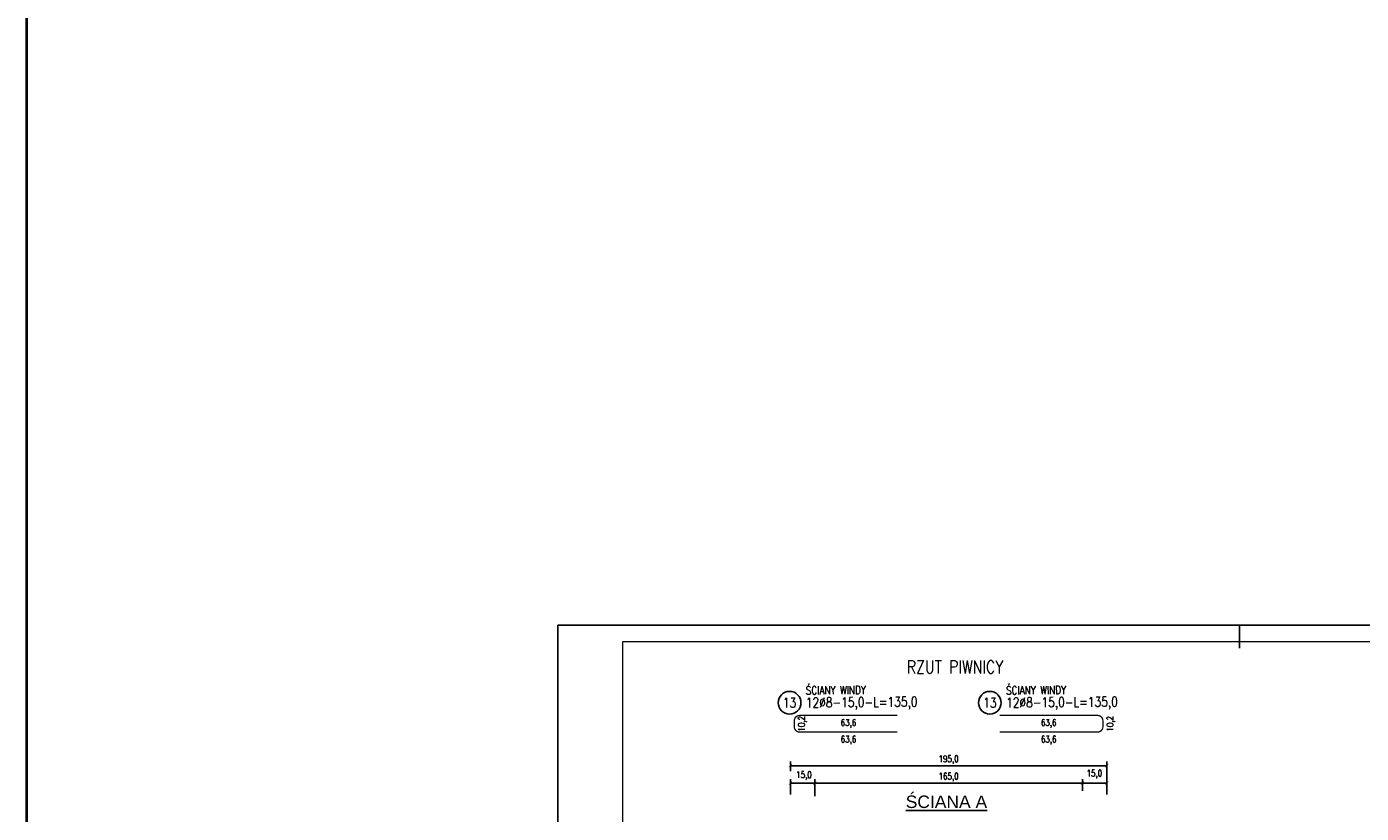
# Model space of a CAD drawing. Header units: millimetres. Extents: x 49320 to 60117, y -4209 to 20568.
# Tile 162 of 252: x 55169 to 55992, y 1083 to 1568. Entities that reach past the tile are written whole.
import ezdxf
from ezdxf.enums import TextEntityAlignment as Align

# ---------------------------------------------------------------- set-up
doc = ezdxf.new("R2010")
doc.units = ezdxf.units.MM
for name, color, linetype in [('_mt_wymiary konstr', 3, 'Continuous'), ('e-cad_opisy', 7, 'Continuous'), ('e-cad_prety_widok', 3, 'Continuous'), ('e-cad_wymiary', 1, 'Continuous'), ('M_Ramki markery', 1, 'Continuous'), ('M_Ramki znaczniki', 6, 'Continuous'), ('RAMKA', 3, 'Continuous')]:
    doc.layers.add(name, color=color, linetype=linetype)
for name, color, linetype, lineweight in [('_mt_ściana konstrukcyjna', 6, 'Continuous', 40), ('M_Ramki do druku', 7, 'Continuous', 25), ('M_Ramki rysunków', 2, 'Continuous', 25)]:
    doc.layers.add(name, color=color, linetype=linetype, lineweight=lineweight)
doc.layers.add('e-cad_rzutnie', color=61, linetype='Continuous', plot=False)
doc.styles.add('ARIAL_CE', font='txt', dxfattribs={"height": 12})
doc.styles.add('e-cad_1', font='simplex.shx', dxfattribs={"width": 0.8})
doc.styles.add('MCAD_TS', font='GENISO.SHX', dxfattribs={"width": 0.8})
doc.dimstyles.new('e-cad_1_20_[cm]', dxfattribs={"dimtxt": 0.18, "dimasz": 0.18, "dimexe": 0.18, "dimexo": 0.0625, "dimgap": 0.09, "dimtad": 0, "dimtih": 1, "dimtoh": 1, "dimdec": 4, "dimzin": 0, "dimdsep": 46, "dimtxsty": 'Standard', "dimcen": 0.09, "dimadec": 0, "dimazin": 0, "dimtfac": 1, "dimtdec": 4, "dimtofl": 0, "dimtmove": 0, "dimatfit": 3, "dimfxl": 1, "dimtolj": 1, "dimtzin": 0, "dimarcsym": 0})

# ---------------------------------------------------------------- blocks, each defined once
blk = doc.blocks.new('_ArchTick')
at = {"color": 0, "linetype": 'ByBlock', "const_width": 0.15}
blk.add_lwpolyline([(-0.5, -0.5), (0.5, 0.5)], dxfattribs=at)
blk = doc.blocks.new('*D1417')
at = {"layer": '_mt_wymiary konstr', "lineweight": -2, "ltscale": 0.08}
for p, q in [((55639.6, 1094.98), (55639.6, 1104.49)), ((55654.6, 1093.89), (55654.6, 1104.49)), ((55639.6, 1101.99), (55654.6, 1101.99))]:
    blk.add_line(p, q, dxfattribs=at)
at = {"layer": 'Defpoints', "color": 0}
for p in [(55654.6, 1101.99), (55639.6, 1093.73), (55654.6, 1092.64)]:
    blk.add_point(p, dxfattribs=at)
at = {"layer": '_mt_wymiary konstr', "linetype": 'ByBlock', "lineweight": -2, "xscale": 2, "yscale": 2, "zscale": 2, "rotation": 180}
blk.add_blockref('_ArchTick', (55639.6, 1101.99), dxfattribs=at)
at = {"layer": '_mt_wymiary konstr', "linetype": 'ByBlock', "lineweight": -2, "xscale": 2, "yscale": 2, "zscale": 2}
blk.add_blockref('_ArchTick', (55654.6, 1101.99), dxfattribs=at)
at = {"layer": '_mt_wymiary konstr', "color": 7, "insert": (55647.91, 1106.53), "char_height": 4, "attachment_point": 5, "style": 'e-cad_1'}
blk.add_mtext('15,0', dxfattribs=at)
blk = doc.blocks.new('*D1418')
at = {"layer": '_mt_wymiary konstr', "lineweight": -2, "ltscale": 0.08}
for p, q in [((55654.6, 1093.89), (55654.6, 1104.49)), ((55819.6, 1097.18), (55819.6, 1104.49)), ((55654.6, 1101.99), (55819.6, 1101.99))]:
    blk.add_line(p, q, dxfattribs=at)
at = {"layer": 'Defpoints', "color": 0}
for p in [(55819.6, 1101.99), (55819.6, 1095.93), (55654.6, 1092.64)]:
    blk.add_point(p, dxfattribs=at)
at = {"layer": '_mt_wymiary konstr', "linetype": 'ByBlock', "lineweight": -2, "xscale": 2, "yscale": 2, "zscale": 2, "rotation": 180}
blk.add_blockref('_ArchTick', (55654.6, 1101.99), dxfattribs=at)
at = {"layer": '_mt_wymiary konstr', "linetype": 'ByBlock', "lineweight": -2, "xscale": 2, "yscale": 2, "zscale": 2}
blk.add_blockref('_ArchTick', (55819.6, 1101.99), dxfattribs=at)
at = {"layer": '_mt_wymiary konstr', "color": 7, "insert": (55737.1, 1105.62), "char_height": 4, "attachment_point": 5, "style": 'e-cad_1'}
blk.add_mtext('165,0', dxfattribs=at)
blk = doc.blocks.new('*D1419')
at = {"layer": '_mt_wymiary konstr', "lineweight": -2, "ltscale": 0.08}
for p, q in [((55819.6, 1097.18), (55819.6, 1104.49)), ((55834.6, 1095.04), (55834.6, 1104.49)), ((55819.6, 1101.99), (55834.6, 1101.99))]:
    blk.add_line(p, q, dxfattribs=at)
at = {"layer": 'Defpoints', "color": 0}
for p in [(55819.6, 1095.93), (55834.6, 1101.99), (55834.6, 1093.79)]:
    blk.add_point(p, dxfattribs=at)
at = {"layer": '_mt_wymiary konstr', "linetype": 'ByBlock', "lineweight": -2, "xscale": 2, "yscale": 2, "zscale": 2, "rotation": 180}
blk.add_blockref('_ArchTick', (55819.6, 1101.99), dxfattribs=at)
at = {"layer": '_mt_wymiary konstr', "linetype": 'ByBlock', "lineweight": -2, "xscale": 2, "yscale": 2, "zscale": 2}
blk.add_blockref('_ArchTick', (55834.6, 1101.99), dxfattribs=at)
at = {"layer": '_mt_wymiary konstr', "color": 7, "insert": (55826.96, 1107.5), "char_height": 4, "attachment_point": 5, "style": 'e-cad_1'}
blk.add_mtext('15,0', dxfattribs=at)
blk = doc.blocks.new('*D1423')
at = {"layer": '_mt_wymiary konstr', "lineweight": -2, "ltscale": 0.08}
for p, q in [((55639.6, 1109.29), (55639.6, 1115.23)), ((55639.6, 1112.73), (55834.6, 1112.73)), ((55834.6, 1095.04), (55834.6, 1115.23))]:
    blk.add_line(p, q, dxfattribs=at)
at = {"layer": 'Defpoints', "color": 0}
for p in [(55834.6, 1112.73), (55639.6, 1108.04), (55834.6, 1093.79)]:
    blk.add_point(p, dxfattribs=at)
at = {"layer": '_mt_wymiary konstr', "linetype": 'ByBlock', "lineweight": -2, "xscale": 2, "yscale": 2, "zscale": 2, "rotation": 180}
blk.add_blockref('_ArchTick', (55639.6, 1112.73), dxfattribs=at)
at = {"layer": '_mt_wymiary konstr', "linetype": 'ByBlock', "lineweight": -2, "xscale": 2, "yscale": 2, "zscale": 2}
blk.add_blockref('_ArchTick', (55834.6, 1112.73), dxfattribs=at)
at = {"layer": '_mt_wymiary konstr', "color": 7, "insert": (55737.1, 1116.37), "char_height": 4, "attachment_point": 5, "style": 'e-cad_1'}
blk.add_mtext('195,0', dxfattribs=at)
blk = doc.blocks.new('Znacznik_narozny_v2')
at = {"layer": 'M_Ramki znaczniki'}
blk.add_lwpolyline([(0, -20), (0, 0), (20, 0)], dxfattribs=at)
blk = doc.blocks.new('znacznik297')
at = {"lineweight": -2}
blk.add_line((0, 0), (-20, 0), dxfattribs=at)
at = {"layer": 'M_Ramki markery'}
blk.add_line((0, 0), (2, 0), dxfattribs=at)
blk = doc.blocks.new('*U398')
at = {"layer": 'M_Ramki do druku'}
blk.add_line((210, 297), (210, 292), dxfattribs=at)
at = {"layer": 'M_Ramki markery'}
blk.add_line((210, 292), (210, 290), dxfattribs=at)
at = {"layer": 'M_Ramki rysunków', "color": 0, "linetype": 'ByBlock', "lineweight": -2}
blk.add_lwpolyline([(20, 5), (20, 292), (670, 292), (670, 5)], close=True, dxfattribs=at)
blk.add_blockref('znacznik297', (20, 297))
at = {"layer": 'M_Ramki znaczniki'}
blk.add_blockref('Znacznik_narozny_v2', (0, 297), dxfattribs=at)
at = {"layer": 'M_Ramki do druku', "style": 'MCAD_TS', "width": 0.8}
for tag, p in [('KOMENTARZ', (11.54, 30.57)), ('RYSUNEK', (15.28, 30.57)), ('DATA', (19.02, 30.57))]:
    blk.add_attdef(tag, p, '', height=2, rotation=90, dxfattribs=at)
blk = doc.blocks.new('e-cad_ZelbetOpis_7')
blk.add_circle((5, 5), 3.5)
at = {"layer": 'e-cad_opisy', "style": 'e-cad_1', "width": 0.8, "flags": 1}
for tag, p in [('SREDNICA', (25, 8)), ('KOD', (30, 8)), ('SZT', (25, 7)), ('GATUNEK_STALI', (25, 6.5)), ('OPIS_2', (25, 5.5)), ('DLUGOSC', (25, 7.5)), ('KLASA_STALI', (25, 6)), ('A', (30, 6.5)), ('C', (30, 5.5)), ('HAK_1', (30, 7.5)), ('HAK_2', (30, 7)), ('B', (30, 6)), ('D', (30, 5)), ('E', (30, 4.5)), ('F', (30, 4)), ('R', (30, 3.5)), ('HAK_1_DLUGOSC', (30, 3)), ('HAK_2_DLUGOSC', (30, 2.5)), ('KIERUNEK', (30, 2))]:
    blk.add_attdef(tag, p, '', height=0.3, dxfattribs=at)
at = {"layer": 'e-cad_opisy', "style": 'e-cad_1', "width": 0.8}
blk.add_attdef('NR', text='', height=3, dxfattribs=at).set_placement((5, 3.5), align=Align.CENTER)
for tag, p in [('OPIS_1', (10, 3.5)), ('UWAGI', (10, -6))]:
    blk.add_attdef(tag, p, '', height=3, dxfattribs=at)
at = {"layer": 'e-cad_rzutnie', "style": 'e-cad_1', "width": 0.8}
blk.add_attdef('POZYCJA', (10, 7.5), '', height=2.5, dxfattribs=at)

msp = doc.modelspace()

# ---------------------------------------------------------------- linework, layer by layer
at = {"layer": '_mt_ściana konstrukcyjna', "ltscale": 0.8}
msp.add_lwpolyline([(55168.82, 1913.9), (58589.6, 1913.9), (58589.6, -2087.08), (55168.82, -2087.08)], close=True, dxfattribs=at)
at = {"layer": 'e-cad_prety_widok', "ltscale": 80, "elevation": 0}
for points in [[(55705.56, 1143.69, 0.8, 0.8, 0), (55645.2, 1143.69, 0.8, 0.8, 0.414214), (55642, 1140.49, 0.8, 0.8, 0), (55642, 1136.69, 0.8, 0.8, 0.414214), (55645.2, 1133.49, 0.8, 0.8, 0), (55705.56, 1133.49, 0, 0, 0)], [(55768.65, 1143.69, 0.8, 0.8, 0), (55829, 1143.69, 0.8, 0.8, -0.414214), (55832.2, 1140.49, 0.8, 0.8, 0), (55832.2, 1136.69, 0.8, 0.8, -0.414214), (55829, 1133.49, 0.8, 0.8, 0), (55768.65, 1133.49, 0, 0, 0)]]:
    msp.add_lwpolyline(points, format="xyseb", dxfattribs=at)
at = {"layer": 'RAMKA', "linetype": 'Continuous'}
msp.add_lwpolyline([(55496.32, 605.29), (56846.32, 605.29), (56846.32, 1199.29), (55496.32, 1199.29)], close=True, dxfattribs=at)

# ---------------------------------------------------------------- block references
at = {"layer": 'e-cad_opisy', "ltscale": 0.8, "xscale": 2, "yscale": 2, "zscale": 2, "rotation": 0.4677896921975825}
for p in [(55629.18, 1141.48), (55752.62, 1141.48)]:
    msp.add_blockref('e-cad_ZelbetOpis_7', p, dxfattribs=at).add_auto_attribs({'OPIS_1': '12%%C8-15,0-L=135,0', 'NR': '13', 'POZYCJA': 'ŚCIANY WINDY'})
at = {"layer": 'e-cad_wymiary', "color": 0, "lineweight": 0, "ltscale": 2.844444, "xscale": 2, "yscale": 2, "zscale": 2}
msp.add_blockref('*U398', (55496.32, 605.29), dxfattribs=at)

# ---------------------------------------------------------------- texts
at = {"style": 'ARIAL_CE'}
msp.add_text('%%UŚCIANA A', height=7.7, dxfattribs=at).set_placement((55710.66, 1086.62))
at = {"layer": 'e-cad_opisy', "ltscale": 0.8, "style": 'e-cad_1', "width": 0.8}
msp.add_text('RZUT PIWNICY', height=8, dxfattribs=at).set_placement((55711.29, 1169.58))
for p in [(55646.4, 1138.59), (55836.6, 1138.59)]:
    msp.add_text('10,2', height=4, rotation=90, dxfattribs=at).set_placement(p, align=Align.MIDDLE_CENTER)
for p in [(55675.38, 1139.29), (55798.82, 1139.29), (55675.38, 1129.09), (55798.82, 1129.09)]:
    msp.add_text('63,6', height=4, dxfattribs=at).set_placement(p, align=Align.MIDDLE_CENTER)

# ---------------------------------------------------------------- dimensions: what is measured, and where the dimension line sits
at = {"layer": '_mt_wymiary konstr', "ltscale": 0.08}
for base, p1, p2, picture, middle in [((55834.6, 1112.73), (55639.6, 1108.04), (55834.6, 1093.79), '*D1423', (55737.1, 1116.37)), ((55819.6, 1101.99), (55654.6, 1092.64), (55819.6, 1095.93), '*D1418', (55737.1, 1105.62))]:
    dim = msp.add_linear_dim(base=base, p1=p1, p2=p2, dimstyle='e-cad_1_20_[cm]', override={"dimscale": 2, "dimtxt": 2, "dimasz": 1, "dimexe": 1.25, "dimexo": 0.625, "dimgap": 0.625, "dimtad": 1, "dimtih": 0, "dimtoh": 0, "dimdec": 1, "dimrnd": 0.1, "dimzin": 1, "dimdsep": 44, "dimtxsty": 'e-cad_1', "dimblk": 'ArchTick', "dimcen": 2.5, "dimclrd": 256, "dimclre": 256, "dimclrt": 7, "dimtdec": 2, "dimtofl": 1, "dimtmove": 1, "dimtolj": 0, "dimtzin": 8}, dxfattribs=at)
    dim.commit()
    dim.dimension.update_dxf_attribs({"geometry": picture, "text_midpoint": middle})
for base, p1, p2, picture, middle in [((55654.6, 1101.99), (55639.6, 1093.73), (55654.6, 1092.64), '*D1417', (55647.91, 1106.53)), ((55834.6, 1101.99), (55819.6, 1095.93), (55834.6, 1093.79), '*D1419', (55826.96, 1107.5))]:
    dim = msp.add_linear_dim(base=base, p1=p1, p2=p2, dimstyle='e-cad_1_20_[cm]', override={"dimscale": 2, "dimtxt": 2, "dimasz": 1, "dimexe": 1.25, "dimexo": 0.625, "dimgap": 0.625, "dimtad": 1, "dimtih": 0, "dimtoh": 0, "dimdec": 1, "dimrnd": 0.1, "dimzin": 1, "dimdsep": 44, "dimtxsty": 'e-cad_1', "dimblk": 'ArchTick', "dimcen": 2.5, "dimclrd": 256, "dimclre": 256, "dimclrt": 7, "dimtdec": 2, "dimtofl": 1, "dimtmove": 2, "dimtolj": 0, "dimtzin": 8}, dxfattribs=at)
    dim.commit()
    dim.dimension.update_dxf_attribs({"geometry": picture, "text_midpoint": middle, "dimtype": 160})

doc.saveas('drawing.dxf')
